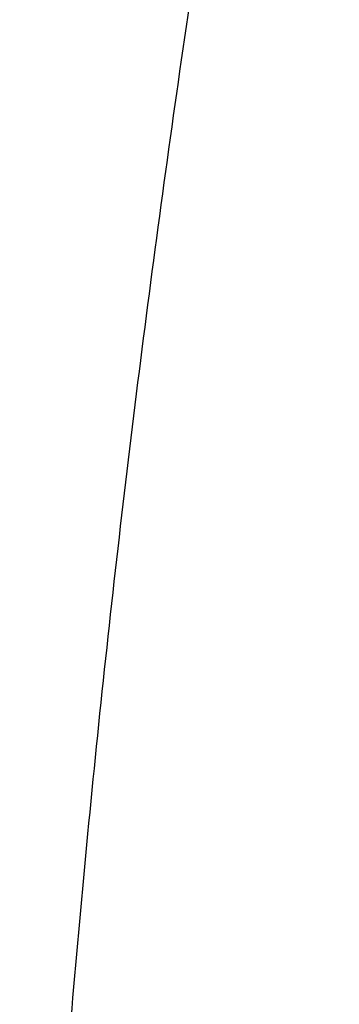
# Model space of a CAD drawing. Header units: inches. Extents: x 0 to 34, y 0 to 22.
# Tile 48 of 56: x 25.541 to 25.758, y 16.826 to 17.492. Entities that reach past the tile are written whole.
import ezdxf

# ---------------------------------------------------------------- set-up
doc = ezdxf.new("R2010")
doc.units = ezdxf.units.IN
doc.header["$LTSCALE"] = 1.87
doc.header["$MEASUREMENT"] = 0
doc.layers.get('0').update_dxf_attribs({"linetype": 'CONTINUOUS'})

msp = doc.modelspace()

# ---------------------------------------------------------------- linework, layer by layer
at = {"color": 7, "linetype": 'CONTINUOUS'}
msp.add_open_spline([(25.7579, 14.18182), (25.74967, 14.21357), (25.73366, 14.27748), (25.71113, 14.37412), (25.68999, 14.47194), (25.67023, 14.57089), (25.65187, 14.67098), (25.63491, 14.77216), (25.61935, 14.87443), (25.60519, 14.97776), (25.59244, 15.08213), (25.5811, 15.18751), (25.57117, 15.29389), (25.56266, 15.40124), (25.55557, 15.50954), (25.54989, 15.61877), (25.54564, 15.7289), (25.5428, 15.8399), (25.54138, 15.95177), (25.54139, 16.06446), (25.54281, 16.17797), (25.54566, 16.29225), (25.54993, 16.4073), (25.55561, 16.52309), (25.56272, 16.63958), (25.57124, 16.75676), (25.58118, 16.8746), (25.59253, 16.99308), (25.60528, 17.11218), (25.61945, 17.23185), (25.63502, 17.35209), (25.65199, 17.47286), (25.67036, 17.59415), (25.69013, 17.71592), (25.71128, 17.83814), (25.73382, 17.9608), (25.74972, 18.04263), (25.7579, 18.08361)], degree=3, knots=[0, 0, 0, 0, 0.025012, 0.050236, 0.075672, 0.101321, 0.127184, 0.153262, 0.179556, 0.206066, 0.232791, 0.259733, 0.28689, 0.314262, 0.341849, 0.36965, 0.397664, 0.425889, 0.454326, 0.482972, 0.511825, 0.540885, 0.570149, 0.599616, 0.629283, 0.659148, 0.689209, 0.719463, 0.749908, 0.780542, 0.811361, 0.842362, 0.873543, 0.904901, 0.936431, 0.968132, 1, 1, 1, 1], dxfattribs=at)

doc.saveas('drawing.dxf')
